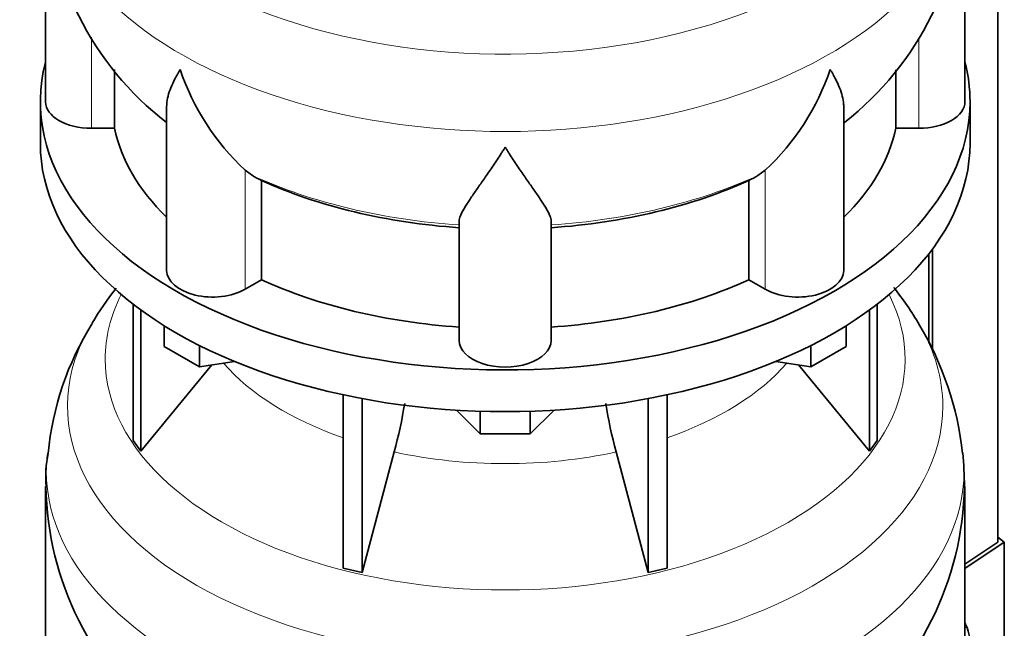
# Model space of a CAD drawing. Header units: millimetres. Extents: x 166 to 762, y -4095 to 2505.
# Tile 5 of 29: x 569 to 762, y -3844 to -3725. Entities that reach past the tile are written whole.
import ezdxf

# ---------------------------------------------------------------- set-up
doc = ezdxf.new("R2010")
doc.units = ezdxf.units.MM
for name, color, linetype in [('LOW_134-20', 7, 'Continuous'), ('VSI134_DIFFUSORE', 7, 'Continuous'), ('VSI134_TERMINALE', 7, 'Continuous')]:
    doc.layers.add(name, color=color, linetype=linetype)

# ---------------------------------------------------------------- blocks, each defined once
blk = doc.blocks.new('SE4')
at = {"layer": 'LOW_134-20', "color": 7, "linetype": 'Continuous', "lineweight": 35}
for p, q in [((760.76, -3827.61), (760.76, -1447.18)), ((748.01, -3770.14), (748.01, -3790.12)), ((747.26, -3771.13), (747.26, -3788.6))]:
    blk.add_line(p, q, dxfattribs=at)
at = {"layer": 'VSI134_DIFFUSORE', "color": 7, "linetype": 'Continuous', "lineweight": 35}
for p, q in [((574.33, -3698.28), (574.33, -3741.33)), ((754.33, -3741.33), (754.33, -3698.28)), ((587.86, -3746.53), (587.86, -3735.05)), ((740.8, -3735.11), (740.8, -3746.53)), ((573.33, -3741.33), (573.33, -3749.5)), ((755.33, -3749.5), (755.33, -3741.33)), ((598.06, -3742.24), (598.06, -3774.4)), ((730.61, -3774.4), (730.61, -3742.11)), ((583.33, -3746.53), (587.86, -3746.53)), ((740.8, -3746.53), (745.33, -3746.53)), ((614.84, -3755.78), (613.42, -3754.73)), ((715.24, -3754.73), (713.82, -3755.78)), ((616.62, -3776.23), (616.62, -3756.75)), ((712.04, -3756.75), (712.04, -3776.23)), ((655.33, -3788.1), (655.33, -3764.75)), ((673.33, -3788.1), (673.33, -3764.75)), ((613.42, -3778.07), (616.62, -3776.23)), ((712.04, -3776.23), (715.24, -3778.07)), ((591.5, -3781), (591.5, -3807.68)), ((737.16, -3781), (737.16, -3807.68)), ((593.03, -3782.15), (593.03, -3809.81)), ((735.63, -3782.15), (735.63, -3809.81)), ((597.58, -3789.26), (597.58, -3785.2)), ((731.09, -3789.26), (731.09, -3785.2)), ((604.52, -3793.26), (597.58, -3789.26)), ((604.52, -3793.26), (604.52, -3789.09)), ((724.15, -3793.26), (724.15, -3789.09)), ((731.09, -3789.26), (724.15, -3793.26)), ((593.03, -3809.81), (606.9, -3792.9)), ((611.34, -3792.21), (604.52, -3793.26)), ((724.15, -3793.26), (717.32, -3792.21)), ((721.77, -3792.9), (735.63, -3809.81)), ((632.64, -3798.75), (632.64, -3832.67)), ((696.03, -3798.75), (696.03, -3832.67)), ((636.33, -3799.49), (636.33, -3833.56)), ((692.33, -3799.49), (692.33, -3833.56)), ((659.42, -3806.4), (654.77, -3801.75)), ((659.42, -3806.4), (659.42, -3801.96)), ((673.89, -3801.75), (669.24, -3806.4)), ((669.24, -3806.4), (669.24, -3801.96)), ((669.24, -3806.4), (659.42, -3806.4)), ((591.5, -3807.68), (593.03, -3809.81)), ((735.63, -3809.81), (737.16, -3807.68)), ((636.33, -3833.56), (642.61, -3809.94)), ((686.06, -3809.94), (692.33, -3833.56)), ((574.33, -3816.67), (574.33, -3859.72)), ((754.33, -3859.72), (754.33, -3816.67)), ((632.64, -3832.67), (636.33, -3833.56)), ((692.33, -3833.56), (696.03, -3832.67))]:
    blk.add_line(p, q, dxfattribs=at)
at = {"layer": 'VSI134_DIFFUSORE', "color": 4, "linetype": 'Continuous', "lineweight": 9}
for p, q in [((583.33, -3746.53), (583.33, -3728.71)), ((745.33, -3746.53), (745.33, -3728.79)), ((613.42, -3778.07), (613.42, -3754.73)), ((715.24, -3778.07), (715.24, -3754.73))]:
    blk.add_line(p, q, dxfattribs=at)
at = {"layer": 'VSI134_DIFFUSORE', "color": 7, "linetype": 'Continuous', "lineweight": 35}
for centre, radius, start, end in [((635.06, -3697.39), 60.63, 180.8665, 232.3264), ((693, -3697.15), 61.25, 308.0561, 358.9367), ((645.92, -3719.77), 47.73, 198.6373, 227.0857), ((682.74, -3719.77), 47.73, 312.9143, 341.3628), ((622.75, -3743.39), 14.7, 237.4509, 245.3566), ((705.91, -3743.39), 14.7, 294.6434, 302.5491), ((641.59, -3819.32), 67.64, 142.195, 149.254), ((686.33, -3820.05), 68.69, 30.6827, 38.0701), ((633.34, -3815.86), 58.76, 148.0382, 174.4926), ((692.2, -3816.95), 62.04, 6.1947, 31.0911), ((552.76, -3785.62), 93.08, 344.857, 350.8464), ((774.59, -3785.83), 91.75, 189.176, 195.2315), ((598.78, -3815), 24.4, 168.6814, 183.9855), ((661.67, -3817.72), 92.58, 0.6467, 4.7026), ((635.06, -3815.78), 60.63, 180.8665, 232.3264), ((693, -3815.54), 61.25, 308.0561, 358.9367)]:
    blk.add_arc(centre, radius, start, end, dxfattribs=at)
at = {"layer": 'VSI134_DIFFUSORE', "color": 4, "linetype": 'Continuous', "lineweight": 9}
for centre, major_axis, start_param, end_param in [((664.33, -3682.56), (85.67, 0), 2.810229, 6.283185), ((664.33, -3695.31), (-89.83, 0), 0, 3.208497), ((664.33, -3719.86), (-79.5, 0), 0.898849, 1.457346), ((664.33, -3719.86), (79.5, 0), 4.82584, 5.384336), ((664.33, -3791.76), (-78.3, 0), 0, 3.425204), ((664.33, -3791.76), (-78.3, 0), 5.999574, 6.283185), ((664.33, -3800.95), (85.67, 0), 2.810229, 6.283185), ((664.33, -3800.95), (85.67, 0), 0, 0.327773), ((664.33, -3776.64), (-61.63, 0), 0.463231, 1.030574), ((664.33, -3776.64), (61.63, 0), 5.252612, 5.819954), ((664.33, -3813.71), (-89.83, 0), 6.215651, 6.283185), ((664.33, -3813.71), (-89.83, 0), 0, 3.208497), ((664.33, -3776.64), (-61.63, 0), 1.210556, 1.931037)]:
    blk.add_ellipse(centre, major_axis=major_axis, ratio=0.57735, start_param=start_param, end_param=end_param, dxfattribs=at)
at = {"layer": 'VSI134_DIFFUSORE', "color": 7, "linetype": 'Continuous', "lineweight": 35}
for centre, major_axis, start_param, end_param in [((664.33, -3741.33), (91, 0), 2.993207, 6.283185), ((664.33, -3741.33), (91, 0), 0, 0.148386), ((583.33, -3741.33), (9, 0), 3.141593, 4.712389), ((745.33, -3741.33), (-9, 0), 1.570796, 3.141593), ((664.33, -3741.33), (-77, 0), 0.117151, 0.534109), ((664.33, -3741.33), (77, 0), 5.749077, 6.166034), ((664.33, -3749.5), (-91, 0), 0, 3.141593), ((664.33, -3721.86), (-77, 0), 0.902549, 1.453645), ((664.33, -3721.86), (77, 0), 4.82954, 5.380636), ((607.06, -3774.4), (9, 0), 3.141593, 5.497787), ((721.61, -3774.4), (-9, 0), 0.785398, 3.141593), ((664.33, -3741.33), (-77, 0), 0.902549, 1.453645), ((664.33, -3741.33), (77, 0), 4.82954, 5.380636), ((664.33, -3788.1), (-9, 0), 0, 3.141593)]:
    blk.add_ellipse(centre, major_axis=major_axis, ratio=0.57735, start_param=start_param, end_param=end_param, dxfattribs=at)
for points, knots in [([(598.06, -3742.26), (598.06, -3742.1), (598.06, -3741.94), (598.15, -3740.76), (598.43, -3739.71), (599.1, -3738.04), (599.37, -3737.46), (599.82, -3736.57), (599.98, -3736.27), (600.24, -3735.81), (600.37, -3735.58), (600.51, -3735.34), (600.6, -3735.18), (600.65, -3735.1), (600.69, -3735.02)], [0.4600931, 0.4600931, 0.4600931, 0.4600931, 0.5, 0.5, 0.75, 0.75, 0.875, 0.875, 0.9375, 0.9375, 0.96875, 0.984375, 0.984375, 1, 1, 1, 1]), ([(730.61, -3742.21), (730.61, -3742.07), (730.6, -3741.94), (730.56, -3741.3), (730.47, -3740.79), (730.2, -3739.73), (730.02, -3739.18), (729.57, -3738.05), (729.3, -3737.47), (728.84, -3736.57), (728.68, -3736.27), (728.43, -3735.81), (728.34, -3735.65), (728.16, -3735.34), (728.07, -3735.18), (727.97, -3735.02)], [0.4658143, 0.4658143, 0.4658143, 0.4658143, 0.5, 0.5, 0.625, 0.625, 0.75, 0.75, 0.875, 0.875, 0.9375, 0.9375, 0.96875, 0.96875, 1, 1, 1, 1]), ([(664.33, -3750.24), (664.2, -3750.46), (664.07, -3750.67), (663.8, -3751.09), (663.67, -3751.3), (663.27, -3751.91), (663.01, -3752.32), (662.22, -3753.51), (661.7, -3754.27), (660.69, -3755.75), (660.19, -3756.46), (659.25, -3757.82), (658.8, -3758.46), (657.95, -3759.68), (657.55, -3760.26), (657.01, -3761.08), (656.84, -3761.35), (656.52, -3761.86), (656.37, -3762.11), (655.96, -3762.83), (655.73, -3763.27), (655.42, -3764.07), (655.33, -3764.43), (655.33, -3764.75)], [0, 0, 0, 0, 0.03125, 0.03125, 0.0625, 0.0625, 0.125, 0.125, 0.25, 0.25, 0.375, 0.375, 0.5, 0.5, 0.625, 0.625, 0.6875, 0.6875, 0.75, 0.75, 0.875, 0.875, 1, 1, 1, 1]), ([(673.33, -3764.75), (673.33, -3764.43), (673.24, -3764.07), (672.93, -3763.27), (672.71, -3762.83), (672.3, -3762.11), (672.15, -3761.86), (671.82, -3761.35), (671.65, -3761.08), (671.11, -3760.26), (670.72, -3759.68), (669.87, -3758.46), (669.42, -3757.82), (668.47, -3756.47), (667.98, -3755.76), (666.96, -3754.28), (666.45, -3753.51), (665.66, -3752.32), (665.4, -3751.91), (665, -3751.3), (664.86, -3751.09), (664.6, -3750.67), (664.46, -3750.46), (664.33, -3750.24)], [0, 0, 0, 0, 0.125, 0.125, 0.25, 0.25, 0.3125, 0.3125, 0.375, 0.375, 0.5, 0.5, 0.625, 0.625, 0.75, 0.75, 0.875, 0.875, 0.9375, 0.9375, 0.96875, 0.96875, 1, 1, 1, 1])]:
    blk.add_open_spline(points, degree=3, knots=knots, dxfattribs=at)
at = {"layer": 'VSI134_TERMINALE', "color": 7, "linetype": 'Continuous', "lineweight": 35}
for p, q in [((760.76, -3827.61), (754.33, -3831.88)), ((754.33, -3832.76), (762.05, -3827.63)), ((762.05, -3827.63), (760.76, -3826.65)), ((762.05, -3827.63), (762.05, -3855.19))]:
    blk.add_line(p, q, dxfattribs=at)
at = {"layer": 'VSI134_TERMINALE', "color": 4, "linetype": 'Continuous', "lineweight": 9}
blk.add_line((754.33, -3844.34), (754.75, -3844.3), dxfattribs=at)
at = {"layer": 'VSI134_TERMINALE', "color": 7, "linetype": 'Continuous', "lineweight": 35}
blk.add_arc((717.82, -3855.63), 38.63, 358.3189, 17.0497, dxfattribs=at)
blk.add_ellipse((664.33, -3856.87), major_axis=(93, 0), ratio=0.57735, start_param=0.236132, end_param=0.254688, dxfattribs=at)

msp = doc.modelspace()

# ---------------------------------------------------------------- block references
msp.add_blockref('SE4', (0, 0))

doc.saveas('drawing.dxf')
